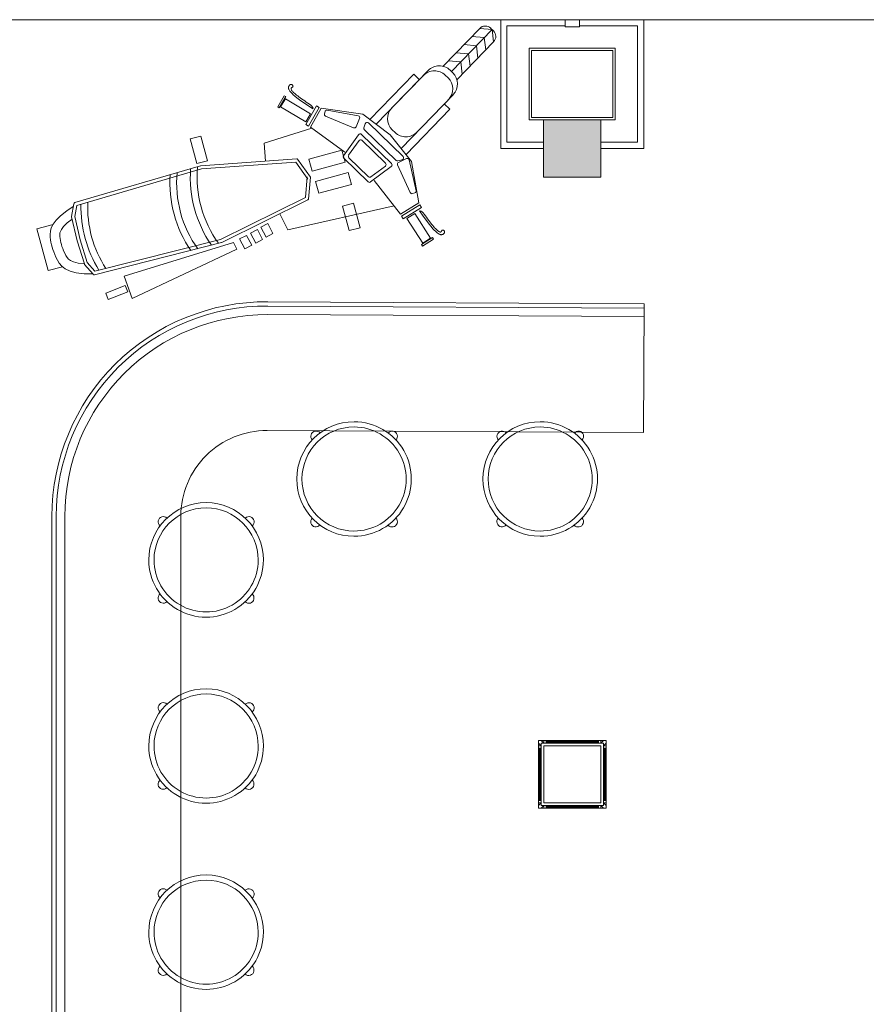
# Model space of a CAD drawing. Header units: millimetres. Extents: x -4747 to 55193, y -3459 to 48388.
# Tile 9 of 35: x 4061 to 7017, y 10391 to 13830. Entities that reach past the tile are written whole.
import ezdxf

# ---------------------------------------------------------------- set-up
doc = ezdxf.new("R2010")
doc.units = ezdxf.units.MM
doc.header["$MEASUREMENT"] = 0
doc.layers.get('0').update_dxf_attribs({"lineweight": 5})
for name, color, linetype, lineweight, true_color in [('FP XREF (2)$0$A-clmn', 9, 'Continuous', 0, 0x808080), ('FP XREF (2)$0$A-CLMN P', 9, 'Continuous', 30, 0x808080), ('FP XREF (2)$0$A-HT', 9, 'Continuous', 30, 0x808080), ('FP XREF (2)$0$A-JOINERY', 9, 'Continuous', 30, 0x808080), ('FP XREF (2)$0$A-Wall & Column', 9, 'Continuous', 0, 0x808080), ('FP XREF (2)$0$New Design Furn', 9, 'Continuous', 30, 0x808080)]:
    doc.layers.add(name, color=color, linetype=linetype, lineweight=lineweight, true_color=true_color)
doc.layers.add('FP XREF (2)$0$Column', color=9, linetype='Continuous', true_color=0x808080)
doc.layers.add('FP XREF (2)$0$MANH', color=9, linetype='Continuous', true_color=0x808080)
doc.layers.add('FP XREF (2)$0$Z-TB-NONPLOT', color=9, linetype='Continuous', true_color=0x808080, plot=False)

# ---------------------------------------------------------------- blocks, each defined once
blk = doc.blocks.new('FP XREF (2)')
at = {"layer": 'FP XREF (2)$0$A-HT', "lineweight": 0, "true_color": 0x808080}
h = blk.add_hatch(color=8, dxfattribs=at)
h.dxf.hatch_style = 1
h.paths.add_polyline_path([(6090, 13280), (6090, 13480), (5890, 13480), (5890, 13280)])
at = {"layer": 'FP XREF (2)$0$A-clmn', "color": 8, "lineweight": 0, "true_color": 0x808080}
for p, q in [((350, 13830), (17200, 13830)), ((6090, 13480), (5890, 13480)), ((5890, 13480), (5890, 13280)), ((6090, 13280), (6090, 13480)), ((5890, 13280), (6090, 13280)), ((5890.1, 11294.2), (6090.1, 11294.2)), ((5890.1, 11094.2), (5890.1, 11294.2)), ((6090.1, 11294.2), (6090.1, 11094.2)), ((6090.1, 11094.2), (5890.1, 11094.2))]:
    blk.add_line(p, q, dxfattribs=at)
at = {"layer": 'FP XREF (2)$0$A-CLMN P', "color": 8, "lineweight": 0, "true_color": 0x808080}
for p, q in [((5740, 13380), (5740, 13830)), ((5740, 13830), (5965, 13830)), ((5965, 13830), (5965, 13805)), ((6015, 13805), (6015, 13830)), ((6015, 13830), (6240, 13830)), ((6240, 13830), (6240, 13380)), ((5762, 13402), (5762, 13808)), ((5762, 13808), (5963, 13808)), ((5965, 13805), (6015, 13805)), ((6218, 13808), (6017, 13808)), ((6218, 13402), (6218, 13808)), ((5840, 13730), (6140, 13730)), ((5840, 13480), (5840, 13730)), ((5848, 13722), (6132, 13722)), ((5848, 13488), (5848, 13722)), ((6132, 13722), (6132, 13488)), ((6140, 13730), (6140, 13480)), ((6132, 13488), (5848, 13488)), ((6140, 13480), (5840, 13480)), ((5890, 13380), (5740, 13380)), ((5890, 13402), (5762, 13402)), ((6090, 13402), (6218, 13402)), ((6240, 13380), (6090, 13380))]:
    blk.add_line(p, q, dxfattribs=at)
at = {"layer": 'FP XREF (2)$0$A-JOINERY', "color": 8, "lineweight": 0, "true_color": 0x808080}
for p, q in [((4926.9, 12829.9), (6241.4, 12823)), ((4927, 12844.9), (6241.5, 12838)), ((6239.1, 12388), (6241.5, 12838)), ((4926.7, 12799.9), (6241.3, 12793)), ((6239.1, 12388), (4924.6, 12394.9)), ((4173, 9880), (4173, 12094.9)), ((4188, 9880), (4188, 12094.9)), ((4218, 9880), (4218, 12094.9)), ((4623, 12094.9), (4623, 9880))]:
    blk.add_line(p, q, dxfattribs=at)
for radius in [750, 735, 705, 300]:
    blk.add_arc((4923, 12094.9), radius, 89.6978, 180, dxfattribs=at)
at = {"layer": 'FP XREF (2)$0$A-Wall & Column', "color": 8, "lineweight": 0, "true_color": 0x808080}
for p, q in [((5881.1, 11312.2), (5872.1, 11312.2)), ((5872.1, 11312.2), (5872.1, 11303.2)), ((5872.1, 11303.2), (5872.1, 11294.2)), ((5872.1, 11303.2), (5881.1, 11294.2)), ((5881.1, 11294.2), (5872.1, 11294.2)), ((5872.1, 11294.2), (5872.1, 11285.2)), ((5872.1, 11285.2), (5872.1, 11103.2)), ((5872.1, 11285.2), (5881.1, 11285.2)), ((5875.1, 11285.2), (5875.1, 11103.2)), ((5878.1, 11285.2), (5878.1, 11103.2)), ((5881.1, 11312.2), (5890.1, 11312.2)), ((5890.1, 11303.2), (5881.1, 11312.2)), ((6099.1, 11303.2), (5881.1, 11303.2)), ((5881.1, 11303.2), (5881.1, 11085.2)), ((5899.1, 11312.2), (5890.1, 11312.2)), ((5890.1, 11312.2), (5890.1, 11303.2)), ((5899.1, 11312.2), (6081.1, 11312.2)), ((5899.1, 11303.2), (5899.1, 11312.2)), ((5899.1, 11309.2), (6081.1, 11309.2)), ((5899.1, 11306.2), (6081.1, 11306.2)), ((6090.1, 11312.2), (6081.1, 11312.2)), ((6081.1, 11312.2), (6081.1, 11303.2)), ((6090.1, 11312.2), (6099.1, 11312.2)), ((6090.1, 11303.2), (6090.1, 11312.2)), ((6099.1, 11312.2), (6090.1, 11303.2)), ((6108.1, 11312.2), (6099.1, 11312.2)), ((6099.1, 11085.2), (6099.1, 11303.2)), ((6099.1, 11294.2), (6108.1, 11303.2)), ((6108.1, 11294.2), (6099.1, 11294.2)), ((6099.1, 11285.2), (6108.1, 11285.2)), ((6102.1, 11285.2), (6102.1, 11103.2)), ((6105.1, 11285.2), (6105.1, 11103.2)), ((6108.1, 11303.2), (6108.1, 11312.2)), ((6108.1, 11303.2), (6108.1, 11294.2)), ((6108.1, 11285.2), (6108.1, 11294.2)), ((6108.1, 11285.2), (6108.1, 11103.2)), ((5881.1, 11103.2), (5872.1, 11103.2)), ((5872.1, 11103.2), (5872.1, 11094.2)), ((5872.1, 11085.2), (5872.1, 11094.2)), ((5872.1, 11094.2), (5881.1, 11094.2)), ((5881.1, 11094.2), (5872.1, 11085.2)), ((5872.1, 11085.2), (5872.1, 11076.2)), ((5872.1, 11076.2), (5881.1, 11076.2)), ((5881.1, 11085.2), (6099.1, 11085.2)), ((5881.1, 11076.2), (5890.1, 11085.2)), ((5881.1, 11076.2), (5890.1, 11076.2)), ((5890.1, 11085.2), (5890.1, 11076.2)), ((5890.1, 11076.2), (5899.1, 11076.2)), ((5899.1, 11076.2), (5899.1, 11085.2)), ((5899.1, 11082.2), (6081.1, 11082.2)), ((5899.1, 11079.2), (6081.1, 11079.2)), ((5899.1, 11076.2), (6081.1, 11076.2)), ((6081.1, 11085.2), (6081.1, 11076.2)), ((6081.1, 11076.2), (6090.1, 11076.2)), ((6090.1, 11076.2), (6090.1, 11085.2)), ((6090.1, 11085.2), (6099.1, 11076.2)), ((6099.1, 11076.2), (6090.1, 11076.2)), ((6108.1, 11103.2), (6099.1, 11103.2)), ((6108.1, 11085.2), (6099.1, 11094.2)), ((6099.1, 11094.2), (6108.1, 11094.2)), ((6099.1, 11076.2), (6108.1, 11076.2)), ((6108.1, 11094.2), (6108.1, 11103.2)), ((6108.1, 11094.2), (6108.1, 11085.2)), ((6108.1, 11076.2), (6108.1, 11085.2))]:
    blk.add_line(p, q, dxfattribs=at)
at = {"layer": 'FP XREF (2)$0$Column', "color": 8, "lineweight": 0, "true_color": 0x808080}
for p, q in [((6090, 13480), (5890, 13480)), ((5890, 13480), (5890, 13280)), ((6090, 13280), (6090, 13480)), ((5890, 13280), (6090, 13280))]:
    blk.add_line(p, q, dxfattribs=at)
at = {"layer": 'FP XREF (2)$0$MANH', "color": 8, "lineweight": 0, "true_color": 0x808080}
for p, q in [((5538.8, 13667.4), (5666.9, 13799.7)), ((5568.1, 13649.2), (5709.9, 13795.6)), ((5709.9, 13795.6), (5666.9, 13799.7)), ((5705, 13800.3), (5714.7, 13790.9)), ((5709.9, 13795.6), (5715.4, 13752.8)), ((5682.5, 13767.3), (5639.5, 13771.4)), ((5682.5, 13767.3), (5688, 13724.5)), ((5715.4, 13752.8), (5587.3, 13620.5)), ((5655.1, 13739), (5612.1, 13743.1)), ((5655.1, 13739), (5660.6, 13696.2)), ((5627.7, 13710.8), (5584.7, 13714.8)), ((5627.7, 13710.8), (5633.2, 13667.9)), ((5600.3, 13682.5), (5557.3, 13686.5)), ((5563.3, 13653.8), (5573, 13644.5)), ((5600.3, 13682.5), (5605.8, 13639.6)), ((5283.4, 13481.1), (5436.5, 13639.4)), ((5305.1, 13464.8), (5486.9, 13652.6)), ((5360.1, 13521.7), (5470, 13635.1)), ((5455.9, 13620.6), (5436.5, 13639.4)), ((5546.4, 13636.4), (5556.1, 13627)), ((4998.9, 13592.2), (4999, 13593.8)), ((4999, 13590.5), (4998.9, 13592.2)), ((4999, 13593.8), (4999.4, 13595.4)), ((4999.3, 13588.8), (4999, 13590.5)), ((5000, 13587), (4999.3, 13588.8)), ((4999.4, 13595.4), (4999.9, 13596.9)), ((4999.9, 13596.9), (5000.6, 13598.4)), ((5001, 13585.1), (5000, 13587)), ((5000.6, 13598.4), (5001.4, 13599.7)), ((5002.3, 13583), (5001, 13585.1)), ((5001.4, 13599.7), (5002.3, 13600.9)), ((5002.3, 13600.9), (5003.4, 13601.9)), ((5003.4, 13601.9), (5004.4, 13602.7)), ((5004.4, 13602.7), (5005.5, 13603.3)), ((5005.5, 13603.3), (5006.6, 13603.7)), ((5006.6, 13603.7), (5007.7, 13603.9)), ((5007.7, 13603.9), (5008.8, 13603.9)), ((5008.3, 13590.2), (5008.2, 13589.5)), ((5008.2, 13589.5), (5008.2, 13588.7)), ((5008.2, 13588.7), (5008.4, 13587.8)), ((5008.5, 13590.8), (5008.3, 13590.2)), ((5008.4, 13587.8), (5008.8, 13586.8)), ((5008.9, 13591.3), (5008.5, 13590.8)), ((5008.8, 13603.9), (5009.8, 13603.8)), ((5008.8, 13586.8), (5009.4, 13585.5)), ((5009.3, 13591.8), (5008.9, 13591.3)), ((5009.9, 13592.2), (5009.3, 13591.8)), ((5009.4, 13585.5), (5010.1, 13584.2)), ((5009.8, 13603.8), (5010.8, 13603.5)), ((5010.5, 13592.6), (5009.9, 13592.2)), ((5010.1, 13584.2), (5011.2, 13582.6)), ((5011.2, 13593), (5010.5, 13592.6)), ((5010.8, 13603.5), (5011.7, 13603)), ((5011.9, 13593.4), (5011.2, 13593)), ((5011.7, 13603), (5012.5, 13602.5)), ((5012.5, 13593.8), (5011.9, 13593.4)), ((5012.5, 13602.5), (5013.2, 13601.8)), ((5013.2, 13594.3), (5012.5, 13593.8)), ((5013.2, 13601.8), (5013.8, 13601)), ((5013.8, 13594.8), (5013.2, 13594.3)), ((5013.8, 13601), (5014.3, 13600.2)), ((5014.2, 13595.3), (5013.8, 13594.8)), ((5014.6, 13596), (5014.2, 13595.3)), ((5014.3, 13600.2), (5014.6, 13599.3)), ((5014.6, 13599.3), (5014.8, 13598.4)), ((5014.8, 13596.7), (5014.6, 13596)), ((5014.8, 13598.4), (5014.9, 13597.6)), ((5014.9, 13597.6), (5014.8, 13596.7)), ((4984.4, 13564.5), (4961.3, 13525.5)), ((4966.8, 13522.2), (4990, 13561.2)), ((4988.2, 13554), (4971.6, 13526.2)), ((4990, 13561.2), (4984.4, 13564.5)), ((5076.4, 13501.6), (4988.2, 13554)), ((5004, 13580.7), (5002.3, 13583)), ((5006.1, 13578.1), (5004, 13580.7)), ((5008.6, 13575.2), (5006.1, 13578.1)), ((5011.6, 13572), (5008.6, 13575.2)), ((5011.2, 13582.6), (5012.5, 13580.9)), ((5015.6, 13568.1), (5011.6, 13572)), ((5012.5, 13580.9), (5014.1, 13579)), ((5014.1, 13579), (5016, 13576.9)), ((5020.9, 13563.4), (5015.6, 13568.1)), ((5016, 13576.9), (5018.3, 13574.6)), ((5018.3, 13574.6), (5021, 13572.1)), ((5028.1, 13557.6), (5020.9, 13563.4)), ((5021, 13572.1), (5024, 13569.4)), ((5024, 13569.4), (5027.5, 13566.5)), ((5027.5, 13566.5), (5031.4, 13563.5)), ((5037.5, 13550.4), (5028.1, 13557.6)), ((5031.4, 13563.5), (5035.6, 13560.3)), ((5035.6, 13560.3), (5040.1, 13556.9)), ((5049.7, 13541.6), (5037.5, 13550.4)), ((5040.1, 13556.9), (5045, 13553.4)), ((5045, 13553.4), (5050.1, 13549.8)), ((5050.1, 13549.8), (5055.6, 13546.2)), ((5574.2, 13568.1), (5392.4, 13380.3)), ((4961.3, 13525.5), (4966.8, 13522.2)), ((4971.6, 13526.2), (5059.8, 13473.8)), ((5065.2, 13530.9), (5049.7, 13541.6)), ((5055.6, 13546.2), (5061.3, 13542.4)), ((5097, 13529.2), (5059.5, 13463.5)), ((5061.3, 13542.4), (5066.9, 13538.6)), ((5084.3, 13518.1), (5065.2, 13530.9)), ((5066.9, 13538.6), (5072.2, 13534.8)), ((5068.8, 13458.2), (5106.3, 13523.8)), ((5072.2, 13534.8), (5077, 13531.1)), ((5112.9, 13520.5), (5075.8, 13455)), ((5077, 13531.1), (5080.8, 13527.5)), ((5080.8, 13527.5), (5083.5, 13524.1)), ((5083.5, 13524.1), (5084.8, 13521)), ((5084.8, 13521), (5084.3, 13518.1)), ((5106.3, 13523.8), (5097, 13529.2)), ((5258.3, 13499.9), (5112.9, 13520.5)), ((5360.1, 13521.7), (5360.1, 13521.7)), ((5562.6, 13517.3), (5409.5, 13359.1)), ((5562.6, 13517.3), (5543.2, 13536.1)), ((5059.8, 13473.8), (5076.4, 13501.6)), ((5124.5, 13501.6), (5126.6, 13509.1)), ((5226.3, 13452.5), (5128.4, 13493.5)), ((5134.3, 13513.9), (5242.5, 13493.7)), ((5247.5, 13484.4), (5235.1, 13456)), ((5354, 13428), (5258.3, 13499.9)), ((5080.2, 13451.7), (4914.3, 13398.4)), ((5059.5, 13463.5), (5068.8, 13458.2)), ((5075.8, 13455), (5196.2, 13367.1)), ((5262.4, 13452.4), (5266.9, 13466.8)), ((5278, 13469.6), (5399.4, 13352.2)), ((4693.4, 13423.6), (4655.6, 13413.3)), ((4655.6, 13413.3), (4679, 13327.3)), ((4716.8, 13337.6), (4693.4, 13423.6)), ((5191.6, 13354.6), (5243.4, 13428.4)), ((5253.6, 13429.4), (5358.7, 13327.7)), ((5374.8, 13338.4), (5264.1, 13445.5)), ((5354, 13428), (5429.1, 13334.7)), ((5361.4, 13445.3), (5371.1, 13435.9)), ((4914.3, 13398.4), (4918.8, 13335.9)), ((5209.2, 13356.3), (5245.4, 13407.7)), ((5255.6, 13408.7), (5337.9, 13329)), ((5027.7, 13343.7), (4693.5, 13319.8)), ((5185.3, 13374.3), (5070.7, 13343.1)), ((5196.7, 13332.6), (5185.3, 13374.3)), ((5277.2, 13263.7), (5192.4, 13345.9)), ((5278.3, 13281.5), (5210.1, 13347.5)), ((5411.4, 13344.8), (5383.4, 13331.5)), ((4692.4, 13319.6), (4252.6, 13191.1)), ((4679, 13327.3), (4716.8, 13337.6)), ((5024.4, 13332.2), (4695, 13308.7)), ((5066.8, 13273.5), (5024.4, 13332.2)), ((5075.9, 13280.1), (5030.5, 13343)), ((5070.7, 13343.1), (5082, 13301.4)), ((5082, 13301.4), (5196.7, 13332.6)), ((5358, 13317.4), (5286, 13263.2)), ((5337.3, 13318.7), (5287.1, 13280.9)), ((5380.1, 13322.6), (5424.4, 13226.1)), ((5396.4, 13340.8), (5381.2, 13336.8)), ((5444.5, 13232.7), (5420.9, 13340.1)), ((5429.1, 13334.7), (5454.3, 13190)), ((4695, 13308.7), (4259.7, 13181.5)), ((5064.7, 13281.2), (5058, 13209.2)), ((5075.9, 13280.1), (5068.7, 13202.9)), ((5207.9, 13296.5), (5093.3, 13265.3)), ((5219.3, 13254.8), (5207.9, 13296.5)), ((5093.3, 13265.3), (5104.6, 13223.6)), ((5104.6, 13223.6), (5219.3, 13254.8)), ((5390.1, 13150.8), (5298.3, 13268.2)), ((5058, 13209.2), (4762.1, 13062.4)), ((5432.6, 13222.4), (5440, 13224.8)), ((4225.6, 13162.9), (4247.6, 13177.6)), ((4249.3, 13187.4), (4241.6, 13142.9)), ((4259.7, 13181.5), (4252.9, 13142.3)), ((5066.6, 13200.9), (4766.4, 13052)), ((5367.5, 13179.6), (4996.6, 13096.2)), ((5188.1, 13179.2), (5225.9, 13189.5)), ((5211.5, 13093.2), (5188.1, 13179.2)), ((5225.9, 13189.5), (5249.3, 13103.5)), ((5454.3, 13190), (5390.1, 13150.8)), ((5393.5, 13143.9), (5457.9, 13183.5)), ((5463.5, 13174.3), (5399.1, 13134.7)), ((5457.9, 13183.5), (5463.5, 13174.3)), ((4187.7, 13129.5), (4203.5, 13145.3)), ((4203.5, 13145.3), (4225.6, 13162.9)), ((4241.6, 13141), (4260.9, 13058.1)), ((4252.9, 13142.3), (4271.9, 13060.7)), ((4996.6, 13096.2), (4968.8, 13152.3)), ((5399.1, 13134.7), (5393.5, 13143.9)), ((5412.5, 13136.1), (5439.8, 13153.5)), ((5439.8, 13153.5), (5495.1, 13067.1)), ((5458.9, 13162.6), (5456, 13162)), ((5456, 13162), (5469.5, 13143.3)), ((5462.1, 13161.4), (5458.9, 13162.6)), ((5465.6, 13158.9), (5462.1, 13161.4)), ((5469.3, 13155.1), (5465.6, 13158.9)), ((5473.1, 13150.5), (5469.3, 13155.1)), ((5469.5, 13143.3), (5480.7, 13128.2)), ((5477.1, 13145.3), (5473.1, 13150.5)), ((5481.1, 13139.8), (5477.1, 13145.3)), ((5485, 13134.2), (5481.1, 13139.8)), ((4176.9, 13115), (4120.7, 13099.7)), ((4170.7, 13102.5), (4177.1, 13115.3)), ((4177.1, 13115.3), (4187.7, 13129.5)), ((4206, 13097.6), (4213.2, 13107.3)), ((4213.2, 13107.3), (4226, 13120.1)), ((4226, 13120.1), (4243.3, 13133.8)), ((4926.6, 13117.8), (4902.7, 13105.3)), ((4902.7, 13105.3), (4920.9, 13070.6)), ((4944.8, 13083.1), (4926.6, 13117.8)), ((5249.3, 13103.5), (5211.5, 13093.2)), ((5467.8, 13049.6), (5412.5, 13136.1)), ((5480.7, 13128.2), (5489.9, 13116.3)), ((5488.9, 13128.9), (5485, 13134.2)), ((5492.6, 13123.9), (5488.9, 13128.9)), ((5489.9, 13116.3), (5497.3, 13107.1)), ((5496.3, 13119.1), (5492.6, 13123.9)), ((5499.8, 13114.7), (5496.3, 13119.1)), ((5497.3, 13107.1), (5503.4, 13100.1)), ((5503.1, 13110.6), (5499.8, 13114.7)), ((5506.3, 13106.8), (5503.1, 13110.6)), ((5509.3, 13103.5), (5506.3, 13106.8)), ((5512.1, 13100.5), (5509.3, 13103.5)), ((4120.7, 13099.7), (4160.4, 12953.8)), ((4166.9, 13080.3), (4167.7, 13090.9)), ((4167.4, 13070.5), (4166.9, 13080.3)), ((4168.3, 13061.4), (4167.4, 13070.5)), ((4167.7, 13090.9), (4170.7, 13102.5)), ((4200.7, 13079.9), (4201.1, 13085.3)), ((4201, 13073.2), (4200.7, 13079.9)), ((4201.8, 13065.7), (4201, 13073.2)), ((4201.1, 13085.3), (4202.5, 13090.6)), ((4202.5, 13090.6), (4206, 13097.6)), ((4852.5, 13076.6), (4828.6, 13064.1)), ((4870.7, 13041.9), (4852.5, 13076.6)), ((4890.4, 13096.7), (4866.5, 13084.2)), ((4866.5, 13084.2), (4884.7, 13049.5)), ((4908.6, 13062.1), (4890.4, 13096.7)), ((4920.9, 13070.6), (4944.8, 13083.1)), ((5463.9, 13044.7), (5502.1, 13069.2)), ((5502.1, 13069.2), (5505.6, 13063.7)), ((5503.4, 13100.1), (5508.3, 13094.9)), ((5508.3, 13094.9), (5512.2, 13091.1)), ((5514.6, 13097.9), (5512.1, 13100.5)), ((5512.2, 13091.1), (5515.6, 13088.2)), ((5517, 13095.7), (5514.6, 13097.9)), ((5515.6, 13088.2), (5518.5, 13085.8)), ((5519.2, 13093.8), (5517, 13095.7)), ((5518.5, 13085.8), (5521.2, 13083.8)), ((5521.1, 13092.3), (5519.2, 13093.8)), ((5522.9, 13091), (5521.1, 13092.3)), ((5521.2, 13083.8), (5523.6, 13082.2)), ((5524.5, 13090), (5522.9, 13091)), ((5523.6, 13082.2), (5525.7, 13080.9)), ((5525.9, 13089.3), (5524.5, 13090)), ((5525.7, 13080.9), (5527.7, 13080)), ((5527.1, 13088.8), (5525.9, 13089.3)), ((5528.2, 13088.4), (5527.1, 13088.8)), ((5527.7, 13080), (5529.5, 13079.4)), ((5529.1, 13088.3), (5528.2, 13088.4)), ((5529.9, 13088.3), (5529.1, 13088.3)), ((5529.5, 13079.4), (5531.2, 13079.1)), ((5530.6, 13088.4), (5529.9, 13088.3)), ((5531.2, 13088.6), (5530.6, 13088.4)), ((5531.7, 13089), (5531.2, 13088.6)), ((5531.2, 13079.1), (5532.8, 13079.1)), ((5532.1, 13089.5), (5531.7, 13089)), ((5532.5, 13090.1), (5532.1, 13089.5)), ((5532.9, 13090.7), (5532.5, 13090.1)), ((5532.8, 13079.1), (5534.5, 13079.2)), ((5533.3, 13091.4), (5532.9, 13090.7)), ((5533.7, 13092.1), (5533.3, 13091.4)), ((5534, 13092.8), (5533.7, 13092.1)), ((5534.5, 13093.4), (5534, 13092.8)), ((5535, 13094), (5534.5, 13093.4)), ((5534.5, 13079.2), (5536.1, 13079.6)), ((5535.5, 13094.5), (5535, 13094)), ((5536.2, 13094.9), (5535.5, 13094.5)), ((5536.1, 13079.6), (5537.6, 13080.2)), ((5536.9, 13095.1), (5536.2, 13094.9)), ((5537.7, 13095.2), (5536.9, 13095.1)), ((5537.6, 13080.2), (5539, 13081)), ((5538.6, 13095.2), (5537.7, 13095.2)), ((5539.5, 13095), (5538.6, 13095.2)), ((5539, 13081), (5540.3, 13081.8)), ((5540.3, 13094.7), (5539.5, 13095)), ((5541.2, 13094.2), (5540.3, 13094.7)), ((5540.3, 13081.8), (5541.5, 13082.8)), ((5542, 13093.7), (5541.2, 13094.2)), ((5541.5, 13082.8), (5542.4, 13083.8)), ((5542.7, 13093), (5542, 13093.7)), ((5542.4, 13083.8), (5543.2, 13084.9)), ((5543.3, 13092.2), (5542.7, 13093)), ((5543.2, 13084.9), (5543.8, 13086)), ((5543.8, 13091.3), (5543.3, 13092.2)), ((5544.1, 13090.4), (5543.8, 13091.3)), ((5543.8, 13086), (5544.2, 13087.2)), ((5544.3, 13089.3), (5544.1, 13090.4)), ((5544.2, 13087.2), (5544.3, 13088.3)), ((5544.3, 13088.3), (5544.3, 13089.3)), ((4169.7, 13052.7), (4168.3, 13061.4)), ((4171.4, 13044.2), (4169.7, 13052.7)), ((4173.5, 13035.9), (4171.4, 13044.2)), ((4176.1, 13027.5), (4173.5, 13035.9)), ((4202.9, 13058.6), (4201.8, 13065.7)), ((4204.3, 13051.8), (4202.9, 13058.6)), ((4206, 13045.1), (4204.3, 13051.8)), ((4208.2, 13038.2), (4206, 13045.1)), ((4210.8, 13030.9), (4208.2, 13038.2)), ((4286.3, 12976.9), (4260.9, 13058.1)), ((4296.7, 12981.5), (4271.7, 13061.5)), ((4765.5, 13051.6), (4321.2, 12939.3)), ((4762.1, 13062.4), (4322.4, 12951.2)), ((4807, 13052.3), (4425.3, 12933.8)), ((4819, 13028), (4807, 13052.3)), ((4828.6, 13064.1), (4846.8, 13029.4)), ((4846.8, 13029.4), (4870.7, 13041.9)), ((4884.7, 13049.5), (4908.6, 13062.1)), ((5467.4, 13039.3), (5463.9, 13044.7)), ((5505.6, 13063.7), (5467.4, 13039.3)), ((5495.1, 13067.1), (5467.8, 13049.6)), ((4179.3, 13018.8), (4176.1, 13027.5)), ((4182.9, 13009.8), (4179.3, 13018.8)), ((4187.1, 13000.1), (4182.9, 13009.8)), ((4192.1, 12989.8), (4187.1, 13000.1)), ((4214, 13022.8), (4210.8, 13030.9)), ((4217.8, 13014.2), (4214, 13022.8)), ((4221.7, 13006.1), (4217.8, 13014.2)), ((4225.8, 12999.5), (4221.7, 13006.1)), ((4230.6, 12994), (4225.8, 12999.5)), ((4453.7, 12856.4), (4819, 13028)), ((4160.4, 12953.8), (4210, 12967.3)), ((4198.6, 12979.3), (4192.1, 12989.8)), ((4207.5, 12969.2), (4198.6, 12979.3)), ((4219.8, 12959.9), (4207.5, 12969.2)), ((4237.4, 12988.9), (4230.6, 12994)), ((4248, 12983.8), (4237.4, 12988.9)), ((4264.3, 12979.4), (4248, 12983.8)), ((4286.4, 12976.8), (4264.3, 12979.4)), ((4316.5, 12940.8), (4287.2, 12975.3)), ((4322.4, 12951.2), (4296.7, 12981.5)), ((4236.2, 12952.1), (4219.8, 12959.9)), ((4257.9, 12946.2), (4236.2, 12952.1)), ((4285.5, 12942.9), (4257.9, 12946.2)), ((4314.8, 12942.8), (4285.5, 12942.9)), ((4425.3, 12933.8), (4453.7, 12856.4)), ((4428.8, 12901.7), (4361, 12874.5)), ((4437.6, 12879.8), (4428.8, 12901.7)), ((4361, 12874.5), (4369.7, 12852.6)), ((4369.7, 12852.6), (4437.6, 12879.8))]:
    blk.add_line(p, q, dxfattribs=at)
for centre, radius, start, end in [((5686.3, 13780.9), 27, 45.934, 135.934), ((5696, 13771.5), 27, 315.934, 45.934), ((5525.7, 13615), 54, 45.934, 135.934), ((5508.8, 13597.6), 54, 45.934, 135.934), ((5518.5, 13588.2), 54, 315.934, 45.934), ((5535.4, 13605.7), 54, 315.934, 45.934), ((5399, 13484.1), 54, 135.934, 225.934), ((5131, 13499.7), 6.75, 164.2347, 247.2519), ((5133.1, 13507.2), 6.75, 79.452, 164.2347), ((5241.3, 13487.1), 6.75, 336.49, 79.452), ((5228.9, 13458.7), 6.75, 247.2519, 336.49), ((5268.8, 13450.4), 6.75, 162.499, 225.934), ((5273.3, 13464.8), 6.75, 45.934, 162.499), ((5248.9, 13424.5), 6.75, 45.934, 144.9066), ((5408.7, 13474.7), 54, 225.934, 315.934), ((5250.9, 13403.8), 6.75, 45.934, 144.9066), ((5028, 13339), 4.73, 57.947, 94.0852), ((5197.1, 13350.7), 6.75, 144.9066, 225.934), ((5214.8, 13352.4), 6.75, 144.9066, 225.934), ((5394.7, 13347.3), 6.75, 284.9702, 45.934), ((5414.3, 13338.7), 6.75, 12.4159, 115.3779), ((5075.9, 13280.1), 396, 174.7544, 215.7209), ((4693.8, 13315.1), 4.72, 94.0852, 106.9675), ((5333.2, 13324.1), 6.75, 306.9613, 45.934), ((5354, 13322.8), 6.75, 306.9613, 45.934), ((5379.4, 13343.3), 6.75, 225.934, 284.9702), ((5386.3, 13325.4), 6.75, 115.3779, 204.616), ((5004.3, 13260.6), 419.6, 176.0658, 214.4095), ((5004.3, 13260.6), 396, 174.7544, 215.7209), ((5075.9, 13280.1), 419.6, 176.0658, 214.4095), ((5283, 13286.3), 6.75, 225.934, 306.9613), ((5281.9, 13268.6), 6.75, 225.934, 306.9613), ((5430.5, 13228.9), 6.75, 204.616, 287.6332), ((5437.9, 13231.2), 6.75, 287.6332, 12.4159), ((4254, 13186.6), 4.72, 106.9675, 170.154), ((4693.9, 13176.1), 419.6, 178.6751, 211.8001), ((4693.9, 13176.1), 396, 177.5865, 212.8887), ((5064.5, 13205.1), 4.73, 296.3901, 332.5282), ((4246.2, 13142.1), 4.73, 170.154, 193.1165), ((4764.3, 13056.2), 4.72, 283.5077, 296.3901), ((4290.8, 12978.3), 4.73, 197.3587, 220.3212), ((4320.1, 12943.9), 4.72, 220.3212, 283.5077)]:
    blk.add_arc(centre, radius, start, end, dxfattribs=at)
at = {"layer": 'FP XREF (2)$0$New Design Furn', "color": 8, "lineweight": 0, "true_color": 0x808080, "extrusion": (1.29875e-40, -8.16355e-49, -1)}
for centre, radius, start, end in [((-5228, 12225.7), 200, 270.0611, 90.0611), ((-5228, 12225.7), 200, 90.0611, 270.0611), ((-5228, 12225.7), 181.8, 270.0611, 90.0611), ((-5095.1, 12375.1), 18.2, 315.7302, 140.9407), ((-5228, 12225.7), 181.8, 90.0611, 270.0611), ((-5361.3, 12374.8), 18.2, 39.1815, 224.392), ((-5094.8, 12076.6), 18.2, 219.1815, 44.392), ((-5361, 12076.3), 18.2, 135.7302, 320.9407)]:
    blk.add_arc(centre, radius, start, end, dxfattribs=at)
at = {"layer": 'FP XREF (2)$0$New Design Furn', "color": 8, "lineweight": 0, "true_color": 0x808080, "extrusion": (-1.29875e-40, 8.16355e-49, -1)}
for centre, radius, start, end in [((-5878, 12225.7), 200, 270.0611, 90.0611), ((-5878, 12225.7), 200, 90.0611, 270.0611), ((-5878, 12225.7), 181.8, 270.0611, 90.0611), ((-5745.1, 12375.1), 18.2, 315.7302, 140.9407), ((-5878, 12225.7), 181.8, 90.0611, 270.0611), ((-6011.3, 12374.8), 18.2, 39.1815, 224.392), ((-5744.8, 12076.6), 18.2, 219.1815, 44.392), ((-6011, 12076.3), 18.2, 135.7302, 320.9407)]:
    blk.add_arc(centre, radius, start, end, dxfattribs=at)
at = {"layer": 'FP XREF (2)$0$New Design Furn', "color": 8, "lineweight": 0, "true_color": 0x808080, "extrusion": (-8.16355e-49, -1.29875e-40, -1)}
for centre, radius, start, end in [((-4711.4, 11943.1), 200, 0.0611, 180.0611), ((-4711.4, 11943.1), 181.8, 0.0611, 180.0611), ((-4562.3, 12076.4), 18.2, 309.1815, 134.392), ((-4860.8, 12076.1), 18.2, 45.7302, 230.9407), ((-4711.4, 11943.1), 200, 180.0611, 0.0611), ((-4711.4, 11943.1), 181.8, 180.0611, 0.0611), ((-4562, 11810.2), 18.2, 225.7302, 50.9407), ((-4860.5, 11809.8), 18.2, 129.1815, 314.392), ((-4711.4, 11293.1), 200, 0.0611, 180.0611), ((-4711.4, 11293.1), 181.8, 0.0611, 180.0611), ((-4562.3, 11426.4), 18.2, 309.1815, 134.392), ((-4860.8, 11426.1), 18.2, 45.7302, 230.9407), ((-4711.4, 11293.1), 200, 180.0611, 0.0611), ((-4711.4, 11293.1), 181.8, 180.0611, 0.0611), ((-4562, 11160.2), 18.2, 225.7302, 50.9407), ((-4860.5, 11159.8), 18.2, 129.1815, 314.392), ((-4711.4, 10643.1), 200, 0.0611, 180.0611), ((-4711.4, 10643.1), 181.8, 0.0611, 180.0611), ((-4562.3, 10776.4), 18.2, 309.1815, 134.392), ((-4860.8, 10776.1), 18.2, 45.7302, 230.9407), ((-4711.4, 10643.1), 200, 180.0611, 0.0611), ((-4711.4, 10643.1), 181.8, 180.0611, 0.0611), ((-4562, 10510.2), 18.2, 225.7302, 50.9407), ((-4860.5, 10509.8), 18.2, 129.1815, 314.392)]:
    blk.add_arc(centre, radius, start, end, dxfattribs=at)
at = {"layer": 'FP XREF (2)$0$Z-TB-NONPLOT', "color": 8, "lineweight": 0, "true_color": 0x808080}
for p, q in [((5872, 11312.2), (6108, 11312.2)), ((5872, 11076.2), (5872, 11312.2)), ((6108, 11312.2), (6108, 11076.2)), ((6108, 11076.2), (5872, 11076.2))]:
    blk.add_line(p, q, dxfattribs=at)

msp = doc.modelspace()

# ---------------------------------------------------------------- block references
msp.add_blockref('FP XREF (2)', (0, 0))

doc.saveas('drawing.dxf')
